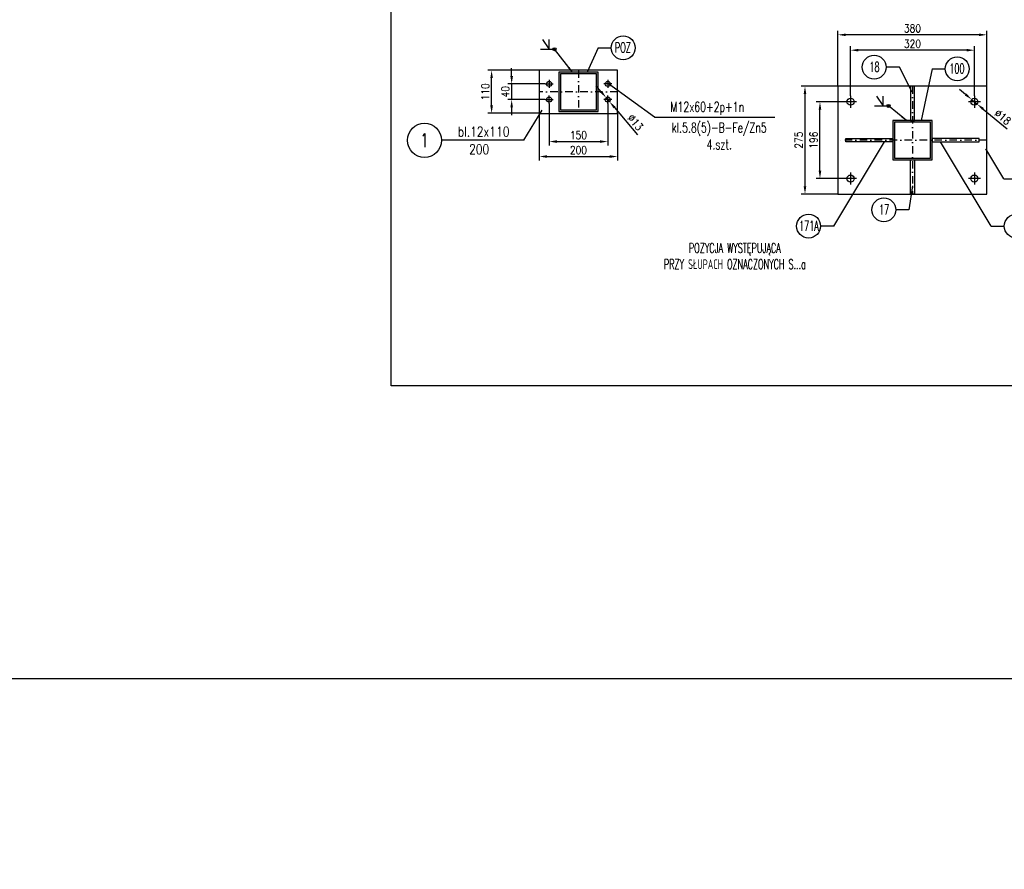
# Model space of a CAD drawing. Header units: millimetres. Extents: x -34919 to 306996, y -293018 to -145733.
# Tile 181 of 256: x 72413 to 74925, y -188508 to -186340. Entities that reach past the tile are written whole.
import ezdxf
from ezdxf.enums import TextEntityAlignment as Align

# ---------------------------------------------------------------- set-up
doc = ezdxf.new("R2010")
doc.units = ezdxf.units.MM
doc.header["$LTSCALE"] = 3
doc.linetypes.add('DASHDOT', pattern=[25.4, 12.7, -6.35, 0, -6.35])
for name, color, linetype in [('0_18', 4, 'Continuous'), ('K-wypełnienia', 8, 'Continuous'), ('oznaczenia', 4, 'Continuous'), ('Prz', 5, 'Continuous'), ('slupki', 7, 'Continuous'), ('stezenia', 4, 'Continuous'), ('TROJKAT', 21, 'Continuous')]:
    doc.layers.add(name, color=color, linetype=linetype)
doc.layers.add('OPISY', color=2, linetype='Continuous', lineweight=13)
doc.styles.add('NOVE3', font='romans.shx', dxfattribs={"width": 0.7})
doc.styles.add('R20', font='romans.shx', dxfattribs={"width": 0.85})
doc.styles.add('R50', font='romans.shx', dxfattribs={"width": 0.85, "height": 50})
doc.styles.add('ROMANS', font='romans.shx')
doc.styles.add('WYMIAR1', font='ROMANS.shx', dxfattribs={"width": 0.7, "oblique": 15})
doc.dimstyles.new('NORM20', dxfattribs={"dimscale": 20, "dimtxt": 2, "dimasz": 1.5, "dimexe": 1, "dimexo": 1, "dimgap": 1, "dimtad": 1, "dimdec": 0, "dimzin": 0, "dimdsep": 46, "dimtxsty": 'WYMIAR1', "dimcen": 1.5, "dimclrd": 4, "dimclre": 4, "dimclrt": 3, "dimadec": 0, "dimazin": 0, "dimtfac": 1, "dimtdec": 0, "dimtmove": 2, "dimatfit": 3, "dimfxl": 1, "dimtolj": 1, "dimtzin": 0, "dimarcsym": 0})
doc.dimstyles.new('Skala 1_10', dxfattribs={"dimscale": 10, "dimtxt": 2, "dimasz": 2, "dimexe": 1, "dimexo": 0, "dimtad": 1, "dimdec": 0, "dimdsep": 46, "dimtxsty": 'R20', "dimcen": 0, "dimclrd": 4, "dimclre": 4, "dimclrt": 3, "dimadec": 0, "dimazin": 0, "dimtfac": 1, "dimtdec": 0, "dimtix": 1, "dimtmove": 0, "dimatfit": 2, "dimfxl": 1, "dimtolj": 1, "dimtzin": 0, "dimarcsym": 0})

# ---------------------------------------------------------------- blocks, each defined once
blk = doc.blocks.new('*D400')
at = {"color": 4, "lineweight": -2, "transparency": 16777216}
for p, q in [((73668.1, -186484.1), (73668.1, -186464.1)), ((73753.3, -186504.1), (73658.1, -186504.1)), ((73668.1, -186504.1), (73668.1, -186544.1)), ((73753.3, -186544.1), (73658.1, -186544.1)), ((73668.1, -186564.1), (73668.1, -186584.1))]:
    blk.add_line(p, q, dxfattribs=at)
at = {"color": 4, "transparency": 16777216}
for points in [[(73664.8, -186484.1), (73671.5, -186484.1), (73668.1, -186504.1)], [(73664.8, -186564.1), (73671.5, -186564.1), (73668.1, -186544.1)]]:
    blk.add_solid(points, dxfattribs=at)
at = {"layer": 'Defpoints', "color": 0, "transparency": 16777216}
for p in [(73753.3, -186504.1, 0), (73668.1, -186544.1), (73753.3, -186544.1, 0)]:
    blk.add_point(p, dxfattribs=at)
at = {"color": 3, "transparency": 16777216, "insert": (73651.9, -186524.1), "char_height": 20, "attachment_point": 5, "rotation": 90, "style": 'R20'}
blk.add_mtext('\\A1;40', dxfattribs=at)
blk = doc.blocks.new('*D401')
at = {"color": 4, "lineweight": -2, "transparency": 16777216}
for p, q in [((73738.5, -186469.1), (73607, -186469.1)), ((73617, -186559.1), (73617, -186489.1)), ((73738.5, -186579.1), (73607, -186579.1))]:
    blk.add_line(p, q, dxfattribs=at)
at = {"color": 4, "transparency": 16777216}
for points in [[(73613.7, -186489.1), (73620.3, -186489.1), (73617, -186469.1)], [(73613.7, -186559.1), (73620.3, -186559.1), (73617, -186579.1)]]:
    blk.add_solid(points, dxfattribs=at)
at = {"layer": 'Defpoints', "color": 0, "transparency": 16777216}
for p in [(73617, -186469.1), (73738.5, -186469.1, 0), (73738.5, -186579.1, 0)]:
    blk.add_point(p, dxfattribs=at)
at = {"color": 3, "transparency": 16777216, "insert": (73600.8, -186524.1), "char_height": 20, "attachment_point": 5, "rotation": 90, "style": 'R20'}
blk.add_mtext('\\A1;110', dxfattribs=at)
blk = doc.blocks.new('*D402')
at = {"color": 4, "lineweight": -2, "transparency": 16777216}
for p, q in [((73738.5, -186579.1), (73738.5, -186699.4)), ((73938.5, -186579.1), (73938.5, -186699.4)), ((73758.5, -186689.4), (73918.5, -186689.4))]:
    blk.add_line(p, q, dxfattribs=at)
at = {"color": 4, "transparency": 16777216}
for points in [[(73758.5, -186686), (73758.5, -186692.7), (73738.5, -186689.4)], [(73918.5, -186686), (73918.5, -186692.7), (73938.5, -186689.4)]]:
    blk.add_solid(points, dxfattribs=at)
at = {"layer": 'Defpoints', "color": 0, "transparency": 16777216}
for p in [(73738.5, -186579.1, 0), (73938.5, -186579.1, 0), (73938.5, -186689.4)]:
    blk.add_point(p, dxfattribs=at)
at = {"color": 3, "transparency": 16777216, "insert": (73838.5, -186673.1), "char_height": 20, "attachment_point": 5, "style": 'R20'}
blk.add_mtext('\\A1;200', dxfattribs=at)
blk = doc.blocks.new('*D403')
at = {"color": 4, "lineweight": -2, "transparency": 16777216}
for p, q in [((73763.5, -186554.3), (73763.5, -186661.2)), ((73913.5, -186554.3), (73913.5, -186661.2)), ((73783.5, -186651.2), (73893.5, -186651.2))]:
    blk.add_line(p, q, dxfattribs=at)
at = {"color": 4, "transparency": 16777216}
for points in [[(73783.5, -186647.8), (73783.5, -186654.5), (73763.5, -186651.2)], [(73893.5, -186647.8), (73893.5, -186654.5), (73913.5, -186651.2)]]:
    blk.add_solid(points, dxfattribs=at)
at = {"layer": 'Defpoints', "color": 0, "transparency": 16777216}
for p in [(73763.5, -186554.3, 0), (73913.5, -186554.3, 0), (73913.5, -186651.2)]:
    blk.add_point(p, dxfattribs=at)
at = {"color": 3, "transparency": 16777216, "insert": (73838.5, -186634.9), "char_height": 20, "attachment_point": 5, "style": 'R20'}
blk.add_mtext('\\A1;150', dxfattribs=at)
blk = doc.blocks.new('*D395')
at = {"layer": 'Defpoints', "color": 0, "transparency": 16777216}
for p in [(74532.8, -186418), (74532.8, -186534.2, 0), (74848.8, -186534.2, 0)]:
    blk.add_point(p, dxfattribs=at)
at = {"layer": 'stezenia', "color": 4, "lineweight": -2, "transparency": 16777216}
for p, q in [((74532.8, -186534.2), (74532.8, -186408)), ((74848.8, -186534.2), (74848.8, -186408)), ((74828.8, -186418), (74552.8, -186418))]:
    blk.add_line(p, q, dxfattribs=at)
at = {"layer": 'stezenia', "color": 4, "transparency": 16777216}
for points in [[(74552.8, -186414.6), (74552.8, -186421.3), (74532.8, -186418)], [(74828.8, -186414.6), (74828.8, -186421.3), (74848.8, -186418)]]:
    blk.add_solid(points, dxfattribs=at)
at = {"layer": 'stezenia', "color": 3, "transparency": 16777216, "insert": (74690.8, -186401.7), "char_height": 20, "attachment_point": 5, "style": 'R20'}
blk.add_mtext('\\A1;320', dxfattribs=at)
blk = doc.blocks.new('*D396')
at = {"layer": 'Defpoints', "color": 0, "transparency": 16777216}
for p in [(74500.8, -186378.7), (74500.8, -186510, 0), (74880.8, -186510, 0)]:
    blk.add_point(p, dxfattribs=at)
at = {"layer": 'stezenia', "color": 4, "lineweight": -2, "transparency": 16777216}
for p, q in [((74500.8, -186510), (74500.8, -186368.7)), ((74860.8, -186378.7), (74520.8, -186378.7)), ((74880.8, -186510), (74880.8, -186368.7))]:
    blk.add_line(p, q, dxfattribs=at)
at = {"layer": 'stezenia', "color": 4, "transparency": 16777216}
for points in [[(74520.8, -186375.4), (74520.8, -186382.1), (74500.8, -186378.7)], [(74860.8, -186375.4), (74860.8, -186382.1), (74880.8, -186378.7)]]:
    blk.add_solid(points, dxfattribs=at)
at = {"layer": 'stezenia', "color": 3, "transparency": 16777216, "insert": (74690.8, -186362.5), "char_height": 20, "attachment_point": 5, "style": 'R20'}
blk.add_mtext('\\A1;380', dxfattribs=at)
blk = doc.blocks.new('*D397')
at = {"layer": 'Defpoints', "color": 0, "transparency": 16777216}
for p in [(74454.8, -186549.5), (74517.5, -186549.5, 0), (74517.5, -186745.5, 0)]:
    blk.add_point(p, dxfattribs=at)
at = {"layer": 'stezenia', "color": 4, "lineweight": -2, "transparency": 16777216}
for p, q in [((74517.5, -186549.5), (74444.8, -186549.5)), ((74454.8, -186725.5), (74454.8, -186569.5)), ((74517.5, -186745.5), (74444.8, -186745.5))]:
    blk.add_line(p, q, dxfattribs=at)
at = {"layer": 'stezenia', "color": 4, "transparency": 16777216}
for points in [[(74451.5, -186569.5), (74458.1, -186569.5), (74454.8, -186549.5)], [(74451.5, -186725.5), (74458.1, -186725.5), (74454.8, -186745.5)]]:
    blk.add_solid(points, dxfattribs=at)
at = {"layer": 'stezenia', "color": 3, "transparency": 16777216, "insert": (74438.5, -186647.5), "char_height": 20, "attachment_point": 5, "rotation": 90, "style": 'R20'}
blk.add_mtext('\\A1;196', dxfattribs=at)
blk = doc.blocks.new('*D398')
at = {"layer": 'Defpoints', "color": 0, "transparency": 16777216}
for p in [(74500.8, -186510, 0), (74416.6, -186785), (74500.8, -186785, 0)]:
    blk.add_point(p, dxfattribs=at)
at = {"layer": 'stezenia', "color": 4, "lineweight": -2, "transparency": 16777216}
for p, q in [((74500.8, -186510), (74406.6, -186510)), ((74416.6, -186530), (74416.6, -186765)), ((74500.8, -186785), (74406.6, -186785))]:
    blk.add_line(p, q, dxfattribs=at)
at = {"layer": 'stezenia', "color": 4, "transparency": 16777216}
for points in [[(74413.2, -186530), (74419.9, -186530), (74416.6, -186510)], [(74413.2, -186765), (74419.9, -186765), (74416.6, -186785)]]:
    blk.add_solid(points, dxfattribs=at)
at = {"layer": 'stezenia', "color": 3, "transparency": 16777216, "insert": (74400.3, -186647.5), "char_height": 20, "attachment_point": 5, "rotation": 90, "style": 'R20'}
blk.add_mtext('\\A1;275', dxfattribs=at)
blk = doc.blocks.new('*D399')
at = {"layer": 'Defpoints', "color": 0, "transparency": 16777216}
for p in [(74841.8, -186543.7, 0), (74855.7, -186555.3, 0)]:
    blk.add_point(p, dxfattribs=at)
at = {"layer": 'stezenia', "color": 4, "lineweight": -2, "transparency": 16777216}
for p, q in [((74826.5, -186531), (74811.1, -186518.2)), ((74841.8, -186543.7), (74855.7, -186555.3)), ((74871.1, -186568.1), (74932.1, -186618.9))]:
    blk.add_line(p, q, dxfattribs=at)
at = {"layer": 'stezenia', "color": 4, "transparency": 16777216}
for points in [[(74828.6, -186528.4), (74824.3, -186533.5), (74841.8, -186543.7)], [(74873.2, -186565.5), (74868.9, -186570.6), (74855.7, -186555.3)]]:
    blk.add_solid(points, dxfattribs=at)
at = {"layer": 'stezenia', "color": 3, "transparency": 16777216, "insert": (74921.2, -186588.7), "char_height": 20, "attachment_point": 5, "rotation": 320.2416, "style": 'R20'}
blk.add_mtext('\\A1;∅18', dxfattribs=at)
blk = doc.blocks.new('*D390')
at = {"layer": 'Defpoints', "color": 0, "transparency": 16777216}
for p in [(73909.3, -186539.1), (73917.7, -186549.1)]:
    blk.add_point(p, dxfattribs=at)
at = {"layer": 'stezenia', "color": 4, "lineweight": -2, "transparency": 16777216}
for p, q in [((73896.4, -186523.9), (73883.4, -186508.6)), ((73909.3, -186539.1), (73917.7, -186549.1)), ((73930.6, -186564.3), (73989.3, -186633.8))]:
    blk.add_line(p, q, dxfattribs=at)
at = {"layer": 'stezenia', "color": 4, "transparency": 16777216}
for points in [[(73898.9, -186521.7), (73893.8, -186526), (73909.3, -186539.1)], [(73933.1, -186562.2), (73928.1, -186566.5), (73917.7, -186549.1)]]:
    blk.add_solid(points, dxfattribs=at)
at = {"layer": 'stezenia', "color": 3, "transparency": 16777216, "insert": (73983.8, -186602.1), "char_height": 20, "attachment_point": 5, "rotation": 310.231, "style": 'R20'}
blk.add_mtext('\\A1;∅13', dxfattribs=at)

msp = doc.modelspace()

# ---------------------------------------------------------------- hatches: boundary and pattern name
h = msp.add_hatch(color=7)
h.dxf.hatch_style = 1
h.paths.add_polyline_path([(73888.482, -186574.111), (73888.482, -186524.111), (73884.482, -186524.111), (73884.482, -186570.111), (73792.482, -186570.111), (73792.482, -186524.111), (73788.482, -186524.111), (73788.482, -186574.111)])
h.paths.add_polyline_path([(73888.482, -186524.111), (73888.482, -186474.111), (73788.482, -186474.111), (73788.482, -186524.111), (73792.482, -186524.111), (73792.482, -186478.111), (73884.482, -186478.111), (73884.482, -186524.111)])
h = msp.add_hatch(color=7)
h.dxf.hatch_style = 1
h.paths.add_polyline_path([(74740.765, -186697.505), (74740.765, -186647.505), (74736.765, -186647.505), (74736.765, -186693.505), (74644.765, -186693.505), (74644.765, -186647.505), (74640.765, -186647.505), (74640.765, -186697.505)])
h.paths.add_polyline_path([(74740.765, -186647.505), (74740.765, -186597.505), (74640.765, -186597.505), (74640.765, -186647.505), (74644.765, -186647.505), (74644.765, -186601.505), (74736.765, -186601.505), (74736.765, -186647.505)])

# ---------------------------------------------------------------- linework, layer by layer
at = {"color": 3}
for p, q in [((73764.179, -186414.63, 0), (73747.544, -186390.308, 0)), ((73764.179, -186415.545, 0), (73764.179, -186390.308, 0)), ((74616.463, -186559.286, 0), (74599.828, -186534.964, 0)), ((74616.463, -186560.2, 0), (74616.463, -186534.964, 0))]:
    msp.add_line(p, q, dxfattribs=at)
at = {"color": 4}
for p, q in [((73888.598, -186411.959), (73860.609, -186474.111, 0)), ((73888.598, -186411.959), (73922.358, -186411.959)), ((74657.333, -186461.187), (74623.574, -186461.187)), ((74740.882, -186465.491), (74712.892, -186597.505, 0)), ((74740.882, -186465.491), (74774.642, -186465.491)), ((73699.583, -186647.991), (73745.752, -186571.217)), ((73699.583, -186647.991), (73489.289, -186647.991)), ((74490.113, -186866.797, 0), (74619.11, -186651.505, 0)), ((74891.418, -186866.797, 0), (74762.42, -186651.505, 0)), ((74923.949, -186746.063), (74877.781, -186669.289)), ((74923.949, -186746.063), (75130.46, -186746.063)), ((74681.983, -186825.348), (74648.224, -186825.348)), ((74490.113, -186866.797, 0), (74456.354, -186866.797, 0)), ((74891.418, -186866.797, 0), (74925.177, -186866.797, 0))]:
    msp.add_line(p, q, dxfattribs=at)
at = {"color": 7}
for p, q in [((73753.289, -186504.111), (73773.674, -186504.111)), ((73763.482, -186493.919), (73763.482, -186514.304)), ((73923.674, -186504.111), (73903.289, -186504.111)), ((73913.482, -186493.919), (73913.482, -186514.304)), ((73763.482, -186554.304), (73763.482, -186533.919)), ((73913.482, -186554.304), (73913.482, -186533.919)), ((74532.765, -186534.217, 0), (74532.765, -186564.793, 0)), ((74848.765, -186534.217, 0), (74848.765, -186564.793, 0)), ((73753.289, -186544.111), (73773.674, -186544.111)), ((73923.674, -186544.111), (73903.289, -186544.111)), ((74548.054, -186549.505, 0), (74517.477, -186549.505, 0)), ((74864.054, -186549.505, 0), (74833.477, -186549.505, 0)), ((74532.765, -186730.217, 0), (74532.765, -186760.793, 0)), ((74848.765, -186730.217, 0), (74848.765, -186760.793, 0)), ((74548.054, -186745.505, 0), (74517.477, -186745.505, 0)), ((74864.054, -186745.505, 0), (74833.477, -186745.505, 0))]:
    msp.add_line(p, q, dxfattribs=at)
at = {"color": 6}
for points in [[(73738.482, -186469.111), (73738.482, -186579.111), (73938.482, -186579.111), (73938.482, -186469.111)], [(74695.765, -186509.968), (74685.765, -186509.968), (74685.765, -186597.505), (74695.765, -186597.505)], [(74695.765, -186785.042), (74685.765, -186785.042), (74685.765, -186697.505), (74695.765, -186697.505)]]:
    msp.add_lwpolyline(points, close=True, dxfattribs=at)
at = {"color": 6, "elevation": 0}
for points in [[(74500.765, -186785.005), (74880.765, -186785.005), (74880.765, -186510.005), (74500.765, -186510.005)], [(74640.765, -186651.505), (74520.765, -186651.505), (74520.765, -186643.505), (74640.765, -186643.505)], [(74740.765, -186651.505), (74860.765, -186651.505), (74860.765, -186643.505), (74740.765, -186643.505)]]:
    msp.add_lwpolyline(points, close=True, dxfattribs=at)
at = {"color": 4}
for centre in [(73952.854, -186411.959), (74593.077, -186461.187), (74805.138, -186465.491), (74617.728, -186825.348), (74425.857, -186866.797, 0), (74955.673, -186866.797, 0)]:
    msp.add_circle(centre, 30.496, dxfattribs=at)
at = {"color": 3}
for centre in [(73777.449, -186415.545, 0), (74629.733, -186560.2, 0)]:
    msp.add_circle(centre, 3.942, dxfattribs=at)
at = {"color": 6}
for centre, radius in [((73763.482, -186504.111), 6.5), ((73913.482, -186504.111), 6.5), ((73763.482, -186544.111), 6.5), ((73913.482, -186544.111), 6.5), ((74532.765, -186549.505, 0), 9), ((74848.765, -186549.505, 0), 9), ((74532.765, -186745.505, 0), 9), ((74848.765, -186745.505, 0), 9)]:
    msp.add_circle(centre, radius, dxfattribs=at)
at = {"layer": '0_18'}
for p, q in [((74690.287, -186524.734), (74657.333, -186461.187)), ((74690.765, -186763.904), (74681.983, -186825.348))]:
    msp.add_line(p, q, dxfattribs=at)
at = {"layer": 'K-wypełnienia', "color": 1, "linetype": 'Continuous'}
msp.add_circle((73445.722, -186647.991), 43.566, dxfattribs=at)
at = {"layer": 'oznaczenia'}
for p, q in [((73741.582, -186415.545, 0), (73777.449, -186415.545, 0)), ((74593.866, -186560.2, 0), (74629.733, -186560.2, 0))]:
    msp.add_line(p, q, dxfattribs=at)
at = {"layer": 'Prz'}
msp.add_lwpolyline([(73361.016, -184374.722), (77461.016, -184374.722), (77461.016, -187274.722), (73361.016, -187274.722)], close=True, dxfattribs=at)
at = {"layer": 'slupki', "color": 4, "linetype": 'DASHDOT', "ltscale": 0.5}
for p, q in [((73838.482, -186469.111), (73838.482, -186579.111)), ((74690.765, -186510.005), (74690.765, -186785.005)), ((73938.482, -186524.111), (73738.482, -186524.111)), ((74880.765, -186647.505), (74500.765, -186647.505))]:
    msp.add_line(p, q, dxfattribs=at)
at = {"layer": 'slupki', "color": 3, "elevation": 0}
for points in [[(73788.482, -186574.111), (73888.482, -186574.111), (73888.482, -186474.111), (73788.482, -186474.111)], [(73792.482, -186570.111), (73884.482, -186570.111), (73884.482, -186478.111), (73792.482, -186478.111)], [(74640.765, -186697.505), (74740.765, -186697.505), (74740.765, -186597.505), (74640.765, -186597.505)], [(74644.765, -186693.505), (74736.765, -186693.505), (74736.765, -186601.505), (74644.765, -186601.505)]]:
    msp.add_lwpolyline(points, close=True, dxfattribs=at)
at = {"layer": 'stezenia', "color": 9}
msp.add_lwpolyline([(67732.721, -179767.19), (91189.771, -179767.19), (91189.771, -188022.028), (67732.721, -188022.028)], close=True, dxfattribs=at)
at = {"layer": 'TROJKAT', "color": 4, "linetype": 'Continuous'}
for q in [(73915.312, -186504.111), (74339.797, -186589.297)]:
    msp.add_line((74032.749, -186589.297), q, dxfattribs=at)

# ---------------------------------------------------------------- texts
at = {"color": 4, "style": 'R50', "width": 0.6}
for s, p in [('POZ', (73951.91, -186411.257)), ('18', (74594.021, -186460.485)), ('100', (74804.194, -186464.789)), ('17', (74618.671, -186824.646)), ('171A', (74426.801, -186866.095, 0)), ('POZYCJA WYSTĘPUJĄCA', (74237.679, -186925.728, 0)), ('PRZY SŁUPACH OZNACZONYCH S...a', (74237.679, -186964.069, 0))]:
    msp.add_text(s, height=25, dxfattribs=at).set_placement(p, align=Align.MIDDLE)
at = {"color": 20, "insert": (33837.901, -182331.101), "char_height": 300, "width": 16331.01415, "attachment_point": 1, "style": 'NOVE3'}
msp.add_mtext('{\\C1;Wytyczne montażowe\\P\\H0.83333x;\\C3;Podczas montażu należy bezwzględnie przestrzegać dopuszczalnych tolerancji z uwagi na ścisłe dopasowanie elementów amortyzujących ugięcia dźwigarów przekrycia auli.\\P\\H1.2x;\\C1;\\PZabezpieczenia antykorozyjne.\\C256;\\P\\H0.83333x;\\C3;Wszystkie elementy stalowe konstrukcji należy poddać ocynkowaniu ogniowemu.\\PKonstrukcje przeznaczone do cynkowania ogniowego powinny odpowiadać następującym warunkom:\\P\\pl900;^I1. Spoiny powinny być wykonane metodą półautomatyczną w osłonie gazów ochronnych. Nie zaleca się spawania elektrodą otuloną, ze względu na złą jakość powłoki cynkowej na spoinach.\\P^I2. Powierzchnia konstrukcji powinna być wolna od: zawalcowań, zgorzelin, odprysków po spawaniu, ostrych krawędzi, zanieczyszczeń farbami, olejami, emulsjami oraz innymi materiałami stosowanymi przy trasowaniu, znakowaniu, spawaniu, wierceniu itp. W przypadku spawania elektrodą należy dokładnie usunąć otulinę spawalniczą w celu zminimalizowania wad powłoki. Po ocynkowaniu uwydatnią się wady jakości powierzchni stali np. zawalcowania, rysy traserskie, zeszlifowania, pory, odpryski spawalnicze, wadliwe spoiny.\\P^I3. Elementy konstrukcyjne powinny posiadać odpowiednie otwory technologiczne do odpowietrzenia, swobodnego przepływu cynku zewnątrz i wewnątrz elementu oraz do podwieszenia (mogą być przyspawane uchwyty z blachy z otworami).\\P^I4. W przypadku powierzchni spawanych na zakładkę, spoina powinna być szczelna ze wszystkich stron (spawana na około), a nakładki szczelnie przylegać do konstrukcji. Przekroje skrzynkowe oraz powierzchnie nakładające się mogą powodować uszkodzenie konstrukcji - pękanie spoin.\\P^I5. Każdy element konstrukcyjny powinien składać się z jednego gatunku stali.\\P^I6. Konstrukcje nie powinny posiadać małych szczelin lub wnęk. Spoiny powinny być szczelne i zamknięte wokół elementu, ponieważ w przeciwnym przypadku mogą po cynkowaniu wylewać się z nich resztki topnika i kwasu pogarszając jakość powłoki (tzw. "krwawe wycieki").\\P^I7. Naddatek wymiarowy dla otworów pod śruby powinien wynosić 1 - 2 mm.\\PTermiczne oddziaływanie kąpieli cynkowej uwalnia w elementach naprężenia wewnętrzne, co może powodować odkształcenia. Szczególnie uwidacznia się to w elementach spawanych. Dotyczy to także dwuteowników spawanych, których odkształcenia po cynkowaniu mogą przekroczyć dopuszczalne normy, oraz nie usztywnionych arkuszy blach i otwartych kształtowników giętych.\\P\\C256;\\P\\pl0;\\H1.2x;\\C1;Malowanie konstrukcji.\\P\\H0.83333x;\\C3;Wszystkie elementy stalowe konstrukcji należy pomalować proszkowo na kolor RAL 9011}', dxfattribs=at)
at = {"layer": 'OPISY', "color": 3, "style": 'ROMANS', "width": 0.7}
for s, p in [('M12x60+2p+1n', (74167.434, -186574.913)), ('kl.5.8(5)-B-Fe/Zn5', (74197.847, -186627.992)), ('4.szt.', (74197.847, -186671.062))]:
    msp.add_text(s, height=25, dxfattribs=at).set_placement(p, align=Align.CENTER)
at = {"layer": 'OPISY', "style": 'R50', "width": 0.8}
for s, p in [('bl.12x110', (73596.482, -186625.778)), ('200', (73585.448, -186670.8))]:
    msp.add_text(s, height=25, dxfattribs=at).set_placement(p, align=Align.MIDDLE)
at = {"layer": 'OPISY', "color": 2, "style": 'R50', "width": 0.6}
msp.add_text('1', height=35, dxfattribs=at).set_placement((73445.33, -186647.782), align=Align.MIDDLE)

# ---------------------------------------------------------------- dimensions: what is measured, and where the dimension line sits
at = {"color": 7}
for base, p1, p2, picture, middle in [((73668.135, -186544.111, 0), (73753.289, -186504.111), (73753.289, -186544.111), '*D400', (73651.885, -186524.111, 0)), ((73617, -186469.111, 0), (73738.482, -186579.111), (73738.482, -186469.111), '*D401', (73600.75, -186524.111, 0))]:
    dim = msp.add_linear_dim(base=base, p1=p1, p2=p2, angle=270, dimstyle='Skala 1_10', dxfattribs=at)
    dim.commit()
    dim.dimension.update_dxf_attribs({"geometry": picture, "text_midpoint": middle})
for base, p1, p2, picture, middle in [((73913.482, -186651.172, 0), (73763.482, -186554.304), (73913.482, -186554.304), '*D403', (73838.482, -186634.922, 0)), ((73938.482, -186689.368, 0), (73738.482, -186579.111), (73938.482, -186579.111), '*D402', (73838.482, -186673.118, 0))]:
    dim = msp.add_linear_dim(base=base, p1=p1, p2=p2, dimstyle='Skala 1_10', dxfattribs=at)
    dim.commit()
    dim.dimension.update_dxf_attribs({"geometry": picture, "text_midpoint": middle})
at = {"layer": 'stezenia', "color": 3}
dim = msp.add_linear_dim(base=(74500.765, -186378.734), p1=(74880.765, -186510.005, 0), p2=(74500.765, -186510.005, 0), dimstyle='Skala 1_10', dxfattribs=at)
dim.commit()
dim.dimension.update_dxf_attribs({"geometry": '*D396', "text_midpoint": (74690.765, -186362.484)})
dim = msp.add_linear_dim(base=(74532.765, -186417.967), p1=(74848.765, -186534.217, 0), p2=(74532.765, -186534.217, 0), text='320', dimstyle='Skala 1_10', dxfattribs=at)
dim.commit()
dim.dimension.update_dxf_attribs({"geometry": '*D395', "text_midpoint": (74690.765, -186401.717)})
for p1, p2, picture, middle in [((73909.283, -186539.149), (73917.68, -186549.074), '*D390', (73971.432, -186612.611)), ((74841.847, -186543.749, 0), (74855.684, -186555.261, 0), '*D399', (74910.838, -186601.145))]:
    dim = msp.add_diameter_dim_2p(p1=p1, p2=p2, dimstyle='Skala 1_10', dxfattribs=at)
    dim.commit()
    dim.dimension.update_dxf_attribs({"geometry": picture, "text_midpoint": middle, "dimtype": 163})
for base, p1, p2, picture, middle in [((74416.562, -186785.005), (74500.765, -186510.005, 0), (74500.765, -186785.005, 0), '*D398', (74400.312, -186647.505)), ((74454.8, -186549.505), (74517.477, -186745.505, 0), (74517.477, -186549.505, 0), '*D397', (74438.55, -186647.505))]:
    dim = msp.add_linear_dim(base=base, p1=p1, p2=p2, angle=90, dimstyle='Skala 1_10', dxfattribs=at)
    dim.commit()
    dim.dimension.update_dxf_attribs({"geometry": picture, "text_midpoint": middle})

# ---------------------------------------------------------------- leaders
at = {"layer": 'oznaczenia'}
for points in [[(73823.246, -186474.111, 0), (73777.449, -186415.545, 0)], [(74675.53, -186597.505, 0), (74629.733, -186560.2, 0)]]:
    msp.add_leader(points, dimstyle='NORM20', override={"dimscale": 10, "dimcen": 17687.954211}, dxfattribs=at)

doc.saveas('drawing.dxf')
